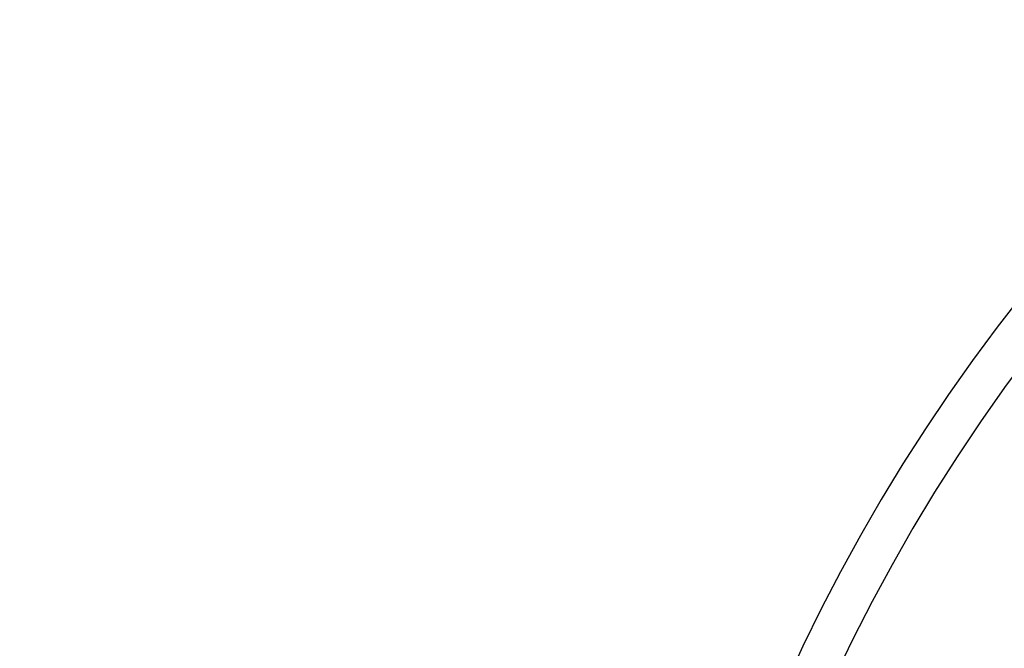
# Model space of a CAD drawing. Header units: millimetres. Extents: x -0.43 to 1.28, y -0.94 to 1.34.
# Tile 4 of 177: x 0.1751 to 0.2151, y -0.5154 to -0.4899. Entities that reach past the tile are written whole.
import ezdxf

# ---------------------------------------------------------------- set-up
doc = ezdxf.new("R2010")
doc.units = ezdxf.units.MM

msp = doc.modelspace()

# ---------------------------------------------------------------- linework, layer by layer
at = {"color": 7, "linetype": 'Continuous', "lineweight": 25}
for radius, start, end in [(0.07445, 100.435006, 270), (0.07275, 99.010002, 90), (0.0662722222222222, 90.717979, 179.281242), (0.0645722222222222, 90.749594, 179.24782)]:
    msp.add_arc((0.274109, -0.547343), radius, start, end, dxfattribs=at)
msp.add_open_spline([(0.2028966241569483, -0.3640652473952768), (0.2028966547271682, -0.3640651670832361), (0.2028966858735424, -0.3640650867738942), (0.2028967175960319, -0.3640650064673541), (0.3469567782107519, 0.000627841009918), (0.0640693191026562, -0.7287830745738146), (0.2028966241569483, -0.3640652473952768)], degree=3, knots=[0, 0, 0, 0, 2.6424386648e-06, 2.6424386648e-06, 2.6424386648e-06, 2.9008513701e-06, 2.9008513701e-06, 2.9008513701e-06, 2.9008513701e-06], dxfattribs=at)

doc.saveas('drawing.dxf')
